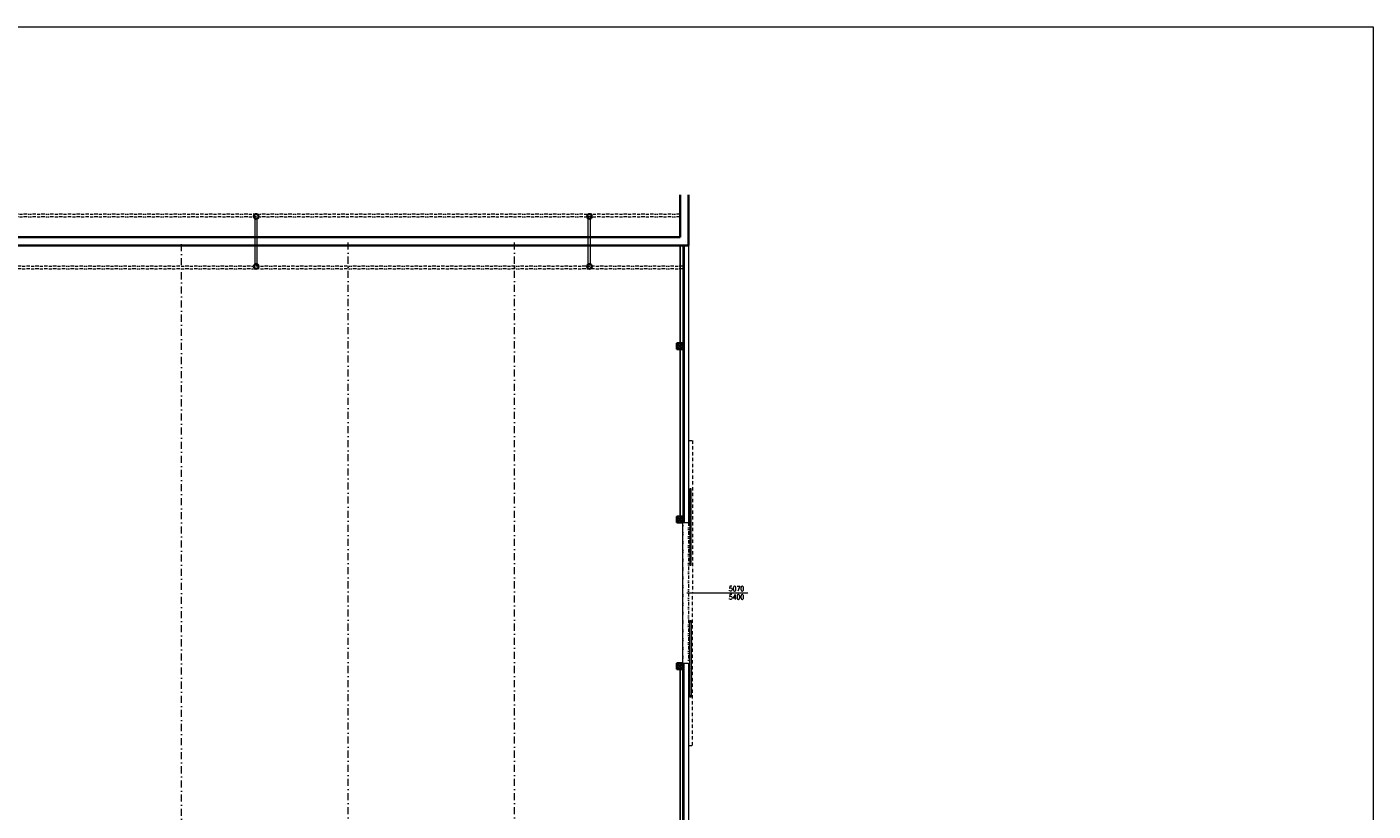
# Model space of a CAD drawing. Header units: millimetres. Extents: x -485339 to 350584, y -2181201 to -313328.
# Tile 62 of 115: x -67443 to -18968, y -1013277 to -985051. Entities that reach past the tile are written whole.
import ezdxf

# ---------------------------------------------------------------- set-up
doc = ezdxf.new("R2010")
doc.units = ezdxf.units.MM
doc.header["$LTSCALE"] = 10
for name, pattern in [('ACAD_ISO12W100', [21, 12, -3, 0, -3, 0, -3]), ('DASHDOT', [25.4, 12.7, -6.35, 0, -6.35]), ('DĚLICÍ2', [15.875, 6.35, -3.175, 0, -3.175, 0, -3.175])]:
    doc.linetypes.add(name, pattern=pattern)
for name, color, linetype, lineweight in [('PBŘ', 160, 'Continuous', 18), ('St__otvory_dveře', 40, 'Continuous', 18), ('St_lehký obvodový plášť', 152, 'Continuous', 18), ('St_popis_otvory', 40, 'Continuous', 18), ('St_sloupy_konstrukce haly', 5, 'Continuous', 35), ('St_sloupy_opláštění_půdorys', 25, 'Continuous', 35), ('St_čáry_nad', 250, 'DĚLICÍ2', 18), ('St_čáry_obrys', 5, 'Continuous', 35), ('St_čáry_osy', 250, 'DASHDOT', 18), ('St_čáry_plné', 250, 'Continuous', 18)]:
    doc.layers.add(name, color=color, linetype=linetype, lineweight=lineweight)
doc.layers.add('St_plocha_místn', color=140, linetype='Continuous', lineweight=18, plot=False)
doc.styles.get("Standard").update_dxf_attribs({"font": 'simplex.shx', "width": 0.8})

# ---------------------------------------------------------------- blocks, each defined once
blk = doc.blocks.new('G$CD8A98CDB')
at = {"layer": 'St_sloupy_konstrukce haly', "color": 250, "lineweight": 18, "ltscale": 2}
for points in [[(-825, 0), (825, 0)], [(-825, -80), (825, -80)]]:
    blk.add_lwpolyline(points, dxfattribs=at)
at = {"layer": 'St_sloupy_konstrukce haly', "ltscale": 2}
for centre in [(-900, -40), (900, -40)]:
    blk.add_circle(centre, 85, dxfattribs=at)
blk = doc.blocks.new('G$C0F2906C7')
at = {"layer": 'St_sloupy_opláštění_půdorys', "ltscale": 2}
blk.add_lwpolyline([(-105, -105), (105, -105), (105, 105), (-105, 105)], close=True, dxfattribs=at)
for points in [[(-105, 105), (105, -105)], [(105, 105), (-105, -105)]]:
    blk.add_lwpolyline(points, dxfattribs=at)
blk = doc.blocks.new('G$C0EBC1439')
at = {"layer": 'St__otvory_dveře', "color": 0, "linetype": 'ACAD_ISO12W100'}
for points in [[(0, 5490), (150, 5490), (150, 0)], [(0, -5490), (150, -5490), (150, 0)]]:
    blk.add_lwpolyline(points, dxfattribs=at)
at = {"layer": 'St__otvory_dveře', "color": 0}
for points in [[(50, 1000), (100, 1000), (100, 3750), (50, 3750)], [(50, 3700), (100, 3700), (100, 3750), (50, 3750)], [(50, 1000), (100, 1000), (100, 1050), (50, 1050)], [(50, -1000), (100, -1000), (100, -3750), (50, -3750)], [(50, -1000), (100, -1000), (100, -1050), (50, -1050)], [(50, -3700), (100, -3700), (100, -3750), (50, -3750)]]:
    blk.add_lwpolyline(points, close=True, dxfattribs=at)

msp = doc.modelspace()

# ---------------------------------------------------------------- linework, layer by layer
at = {"layer": 'PBŘ', "lineweight": 18}
msp.add_lwpolyline([(-156623.8, -985051.3), (-18967.9, -985051.3), (-18967.9, -1071872.2), (-156623.8, -1071872.2)], close=True, dxfattribs=at)
at = {"layer": 'St_lehký obvodový plášť', "ltscale": 2}
for points in [[(-43825.2, -992922.8), (-43825.2, -1002887.6)], [(-43775.2, -992922.8), (-43775.2, -1002887.6)], [(-43825.2, -1014302.6), (-43825.2, -1007957.6)], [(-43775.2, -1014302.6), (-43775.2, -1007957.6)]]:
    msp.add_lwpolyline(points, dxfattribs=at)
at = {"layer": 'St_plocha_místn'}
msp.add_lwpolyline([(-70034.9, -1015242.9), (-59724.9, -1015242.9), (-59724.9, -1016537.6), (-43925.2, -1016531.2), (-43925.2, -1014407.6), (-44035.2, -1014407.6), (-44035.2, -1014197.6), (-43925.2, -1014197.6), (-43925.2, -1008167.6), (-44035.2, -1008167.6), (-44035.2, -1007957.6), (-43825.2, -1007957.6), (-43825.2, -1002887.6), (-44035.2, -1002887.6), (-44035.2, -1002677.6), (-43925.2, -1002677.6), (-43925.2, -996647.6), (-44035.2, -996647.6), (-44035.2, -996437.6), (-43925.2, -996437.6), (-43925.2, -992922.8), (-140154.9, -992922.8)], dxfattribs=at)
at = {"layer": 'St_popis_otvory'}
msp.add_lwpolyline([(-43675.2, -1005422.6), (-41484.6, -1005422.6)], dxfattribs=at)
at = {"layer": 'St_čáry_nad', "ltscale": 2}
for points in [[(-43925.2, -991788.1), (-139882.7, -991788.1)], [(-43925.2, -991888.1), (-139882.7, -991888.1)], [(-43825.2, -993660.1), (-139882.7, -993660.1)], [(-43825.2, -993760.1), (-139882.7, -993760.1)], [(-43825.2, -1007957.6), (-43825.2, -1002887.6)], [(-43625.1, -1002887.6), (-43625.2, -1007957.6)]]:
    msp.add_lwpolyline(points, dxfattribs=at)
at = {"layer": 'St_čáry_obrys', "ltscale": 2}
for points in [[(-43925.2, -992622.8), (-43925.2, -991098.6)], [(-43625.2, -992922.8), (-43625.2, -991098.6)], [(-140154.9, -992622.8), (-43925.2, -992622.8)], [(-140454.9, -992922.8), (-43625.2, -992922.8)]]:
    msp.add_lwpolyline(points, dxfattribs=at)
at = {"layer": 'St_čáry_osy', "ltscale": 2}
for points in [[(-61879.9, -1040882.6), (-61879.9, -992785.6)], [(-55879.9, -1041843.2), (-55879.9, -992785.6)], [(-49879.9, -1041843.2), (-49879.9, -992785.6)]]:
    msp.add_lwpolyline(points, dxfattribs=at)
at = {"layer": 'St_čáry_plné', "ltscale": 2}
for points in [[(-43725.2, -992772.8), (-43725.1, -992772.8)], [(-43925.2, -992922.8), (-43925.2, -996437.6)], [(-43625.2, -992922.8), (-43625.2, -1002887.6)], [(-43925.2, -996647.6), (-43925.2, -1002677.6)], [(-43825.2, -1002887.6), (-43625.1, -1002887.6)], [(-43925.2, -1008167.6), (-43925.2, -1014197.6)], [(-43825.2, -1007957.6), (-43625.2, -1007957.6)], [(-43625.2, -1007957.6), (-43625.2, -1014302.6)]]:
    msp.add_lwpolyline(points, dxfattribs=at)

# ---------------------------------------------------------------- block references
at = {"layer": 'St__otvory_dveře'}
msp.add_blockref('G$C0EBC1439', (-43625.2, -1005422.6), dxfattribs=at)
at = {"layer": 'St_sloupy_konstrukce haly', "ltscale": 2, "rotation": 90}
for p in [(-59227.7, -992773.1), (-47227.7, -992773.1)]:
    msp.add_blockref('G$CD8A98CDB', p, dxfattribs=at)
at = {"layer": 'St_sloupy_opláštění_půdorys', "ltscale": 2, "rotation": 90}
for p in [(-43930.2, -996542.6), (-43930.2, -1002782.6), (-43930.2, -1008062.6)]:
    msp.add_blockref('G$C0F2906C7', p, dxfattribs=at)

# ---------------------------------------------------------------- texts
at = {"layer": 'St_popis_otvory', "insert": (-41891.1, -1005422.6), "char_height": 180, "width": 1342.526, "attachment_point": 5}
msp.add_mtext('5070\\P5400', dxfattribs=at)

doc.saveas('drawing.dxf')
